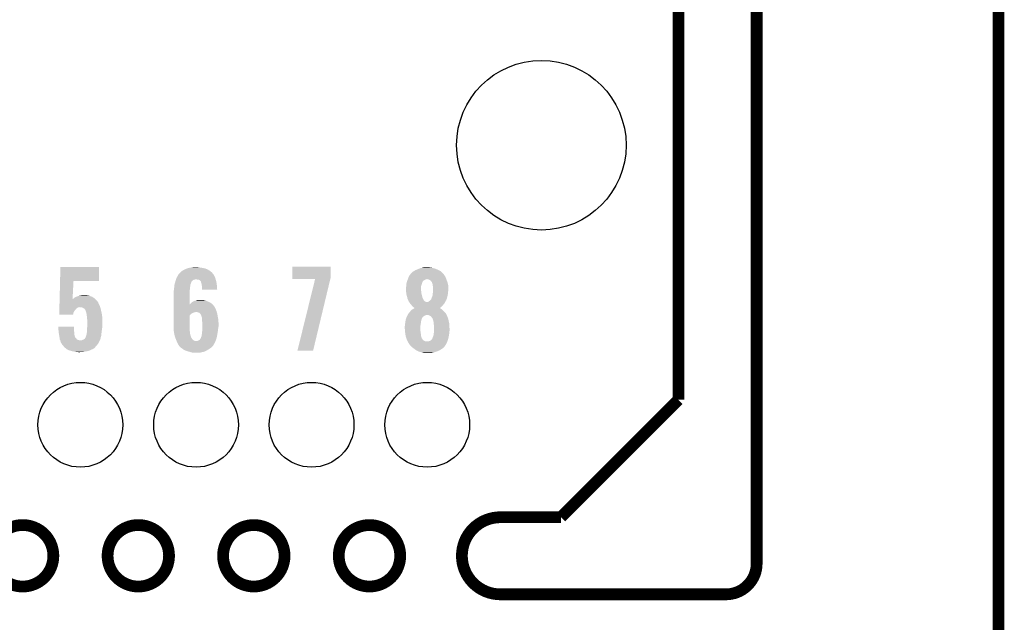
# Model space of a CAD drawing. Extents: x -0.05 to 0.95, y -0.15 to 2.1.
# Tile 31 of 35: x 0.45 to 0.95, y 0.95 to 1.25. Entities that reach past the tile are written whole.
import ezdxf

# ---------------------------------------------------------------- set-up
doc = ezdxf.new("R2010")
doc.units = 0
doc.layers.get('0').update_dxf_attribs({"linetype": 'CONTINUOUS'})
for name, color, linetype in [('HALL_CURRENT_24_V100_GKO', 5, 'CONTINUOUS'), ('HALL_CURRENT_24_V100_GTO', 14, 'CONTINUOUS'), ('HALL_CURRENT_24_V100_GTS', 12, 'CONTINUOUS')]:
    doc.layers.add(name, color=color, linetype=linetype)

# ---------------------------------------------------------------- blocks, each defined once
blk = doc.blocks.new('ROUND_8')
blk.add_circle((0, 0), 0.0433)
blk = doc.blocks.new('ROUND_40')
blk.add_circle((0, 0), 0.02165)

msp = doc.modelspace()

# ---------------------------------------------------------------- linework, layer by layer
at = {"layer": 'HALL_CURRENT_24_V100_GKO', "const_width": 0.006}
for points in [[(0.8265, 0.9764), (0.8265, 2.1)], [(0.7865, 1.06), (0.7865, 2.055)], [(0.95, -0.05), (0.95, 2.01)], [(0.7265, 1), (0.7865, 1.06)], [(0.6956, 1), (0.7265, 1)], [(0.6956, 0.9606), (0.8107, 0.9606)]]:
    msp.add_lwpolyline(points, dxfattribs=at)
for points in [[(0.6956, 1, 1), (0.6956, 0.9606)], [(0.8107, 0.9606, 0.416071), (0.8265, 0.9764)]]:
    msp.add_lwpolyline(points, format="xyb", dxfattribs=at)
for points in [[(0.4358, 0.9803, 1), (0.4672, 0.9803, 1)], [(0.4949, 0.9803, 1), (0.5263, 0.9803, 1)], [(0.5539, 0.9803, 1), (0.5853, 0.9803, 1)], [(0.613, 0.9803, 1), (0.6444, 0.9803, 1)]]:
    msp.add_lwpolyline(points, format="xyb", close=True, dxfattribs=at)
at = {"layer": 'HALL_CURRENT_24_V100_GTO'}
for points in [[(0.47063, 1.1207), (0.4708, 1.1278), (0.4905, 1.1207), (0.4905, 1.1278)], [(0.4708, 1.1278), (0.4708, 1.1278), (0.4905, 1.1278), (0.4708, 1.1278)], [(0.5345, 1.1266), (0.5351, 1.1269), (0.5459, 1.1266), (0.54512, 1.1269)], [(0.5351, 1.1269), (0.53563, 1.1271), (0.54512, 1.1269), (0.5446, 1.1271)], [(0.53563, 1.1271), (0.5359, 1.1272), (0.5446, 1.1271), (0.5441, 1.1272)], [(0.5359, 1.1272), (0.5368, 1.1274), (0.5441, 1.1272), (0.5431, 1.1274)], [(0.5368, 1.1274), (0.5377, 1.1276), (0.5431, 1.1274), (0.5419, 1.1276)], [(0.5377, 1.1276), (0.5388, 1.1278), (0.5419, 1.1276), (0.5409, 1.1278)], [(0.5893, 1.1226), (0.5893, 1.1279), (0.6089, 1.1226), (0.6089, 1.1279)], [(0.5893, 1.1279), (0.5893, 1.1279), (0.6089, 1.1279), (0.5893, 1.1279)], [(0.6534, 1.1267), (0.65392, 1.1269), (0.66292, 1.1267), (0.6624, 1.1269)], [(0.65392, 1.1269), (0.6547, 1.1272), (0.6624, 1.1269), (0.66143, 1.1272)], [(0.6547, 1.1272), (0.65512, 1.1273), (0.66143, 1.1272), (0.6611, 1.1273)], [(0.65512, 1.1273), (0.65597, 1.1275), (0.6611, 1.1273), (0.66, 1.1275)], [(0.65597, 1.1275), (0.6564, 1.1276), (0.66, 1.1275), (0.659, 1.1276)], [(0.6564, 1.1276), (0.6582, 1.1277), (0.659, 1.1276), (0.6587, 1.1277)], [(0.6582, 1.1277), (0.6582, 1.1277), (0.6587, 1.1277), (0.6582, 1.1277)], [(0.5299, 1.1215), (0.53003, 1.1219), (0.55011, 1.1215), (0.55, 1.1219)], [(0.53003, 1.1219), (0.5302, 1.1224), (0.55, 1.1219), (0.54982, 1.1224)], [(0.5302, 1.1224), (0.53056, 1.123), (0.54982, 1.1224), (0.5496, 1.123)], [(0.53056, 1.123), (0.5311, 1.1239), (0.5496, 1.123), (0.5491, 1.1239)], [(0.5311, 1.1241), (0.5316, 1.1245), (0.54893, 1.1241), (0.5486, 1.1245)], [(0.5311, 1.1239), (0.5311, 1.1241), (0.5491, 1.1239), (0.54893, 1.1241)], [(0.5316, 1.1245), (0.53194, 1.1249), (0.5486, 1.1245), (0.5483, 1.1249)], [(0.53194, 1.1249), (0.53203, 1.125), (0.5483, 1.1249), (0.5482, 1.125)], [(0.53203, 1.125), (0.5322, 1.1252), (0.5482, 1.125), (0.54796, 1.1252)], [(0.5322, 1.1252), (0.5331, 1.1259), (0.54796, 1.1252), (0.5471, 1.1259)], [(0.5331, 1.1259), (0.5345, 1.1266), (0.5471, 1.1259), (0.5459, 1.1266)], [(0.5893, 1.1216), (0.5893, 1.1226), (0.60866, 1.1216), (0.6089, 1.1226)], [(0.64829, 1.1216), (0.6485, 1.1222), (0.66796, 1.1216), (0.66771, 1.1222)], [(0.6485, 1.1222), (0.64875, 1.1227), (0.66771, 1.1222), (0.6675, 1.1227)], [(0.64875, 1.1227), (0.6492, 1.1236), (0.6675, 1.1227), (0.667, 1.1236)], [(0.6492, 1.1236), (0.64969, 1.1242), (0.667, 1.1236), (0.6665, 1.1242)], [(0.64969, 1.1242), (0.65002, 1.1246), (0.6665, 1.1242), (0.6662, 1.1246)], [(0.65002, 1.1246), (0.6501, 1.1247), (0.6662, 1.1246), (0.6661, 1.1247)], [(0.6501, 1.1247), (0.6506, 1.1252), (0.6661, 1.1247), (0.66555, 1.1252)], [(0.6506, 1.1252), (0.6513, 1.1257), (0.66555, 1.1252), (0.665, 1.1257)], [(0.6513, 1.1257), (0.6522, 1.1262), (0.665, 1.1257), (0.66407, 1.1262)], [(0.6522, 1.1262), (0.65268, 1.1264), (0.66407, 1.1262), (0.6637, 1.1264)], [(0.65268, 1.1264), (0.6534, 1.1267), (0.6637, 1.1264), (0.66292, 1.1267)], [(0.4704, 1.1115), (0.47063, 1.1207), (0.47701, 1.1115), (0.4775, 1.1207)], [(0.47063, 1.1207), (0.47063, 1.1207), (0.4775, 1.1207), (0.4905, 1.1207)], [(0.52876, 1.116), (0.52886, 1.1168), (0.5369, 1.116), (0.537, 1.1168)], [(0.52886, 1.1168), (0.5289, 1.1171), (0.537, 1.1168), (0.537, 1.1171)], [(0.5289, 1.1171), (0.52893, 1.1174), (0.537, 1.1171), (0.537, 1.1174)], [(0.52893, 1.1174), (0.52898, 1.1178), (0.537, 1.1174), (0.5371, 1.1178)], [(0.52898, 1.1178), (0.52901, 1.1181), (0.5371, 1.1178), (0.5371, 1.1181)], [(0.52901, 1.1181), (0.52909, 1.1188), (0.5371, 1.1181), (0.5372, 1.1188)], [(0.52909, 1.1188), (0.5291, 1.1189), (0.5372, 1.1188), (0.53724, 1.1189)], [(0.5291, 1.1189), (0.52936, 1.1198), (0.53724, 1.1189), (0.5376, 1.1198)], [(0.52936, 1.1198), (0.52954, 1.1204), (0.5376, 1.1198), (0.5378, 1.1204)], [(0.52954, 1.1204), (0.52957, 1.1205), (0.5378, 1.1204), (0.538, 1.1205)], [(0.52957, 1.1205), (0.5296, 1.1206), (0.538, 1.1205), (0.53805, 1.1206)], [(0.5296, 1.1206), (0.52963, 1.1207), (0.53805, 1.1206), (0.5381, 1.1207)], [(0.52963, 1.1207), (0.5298, 1.1212), (0.5381, 1.1207), (0.5387, 1.1212)], [(0.5298, 1.1212), (0.52987, 1.1214), (0.5387, 1.1212), (0.5394, 1.1214)], [(0.52987, 1.1214), (0.5299, 1.1215), (0.5394, 1.1214), (0.5399, 1.1215)], [(0.5408, 1.1214), (0.5401, 1.1215), (0.55014, 1.1214), (0.55011, 1.1215)], [(0.5417, 1.1212), (0.5413, 1.1214), (0.5502, 1.1212), (0.55014, 1.1214)], [(0.5421, 1.1209), (0.5417, 1.1212), (0.55029, 1.1209), (0.5502, 1.1212)], [(0.5425, 1.1205), (0.5421, 1.1209), (0.5504, 1.1205), (0.55029, 1.1209)], [(0.5426, 1.1204), (0.5425, 1.1205), (0.55042, 1.1204), (0.5504, 1.1205)], [(0.5427, 1.1199), (0.5426, 1.1204), (0.55051, 1.1199), (0.55042, 1.1204)], [(0.5429, 1.1192), (0.5427, 1.1199), (0.55064, 1.1192), (0.55051, 1.1199)], [(0.54295, 1.1189), (0.5429, 1.1192), (0.5507, 1.1189), (0.55064, 1.1192)], [(0.5431, 1.1179), (0.54295, 1.1189), (0.55075, 1.1179), (0.5507, 1.1189)], [(0.5431, 1.1169), (0.5431, 1.1179), (0.5508, 1.1169), (0.55075, 1.1179)], [(0.5431, 1.1162), (0.5431, 1.1169), (0.5509, 1.1162), (0.5508, 1.1169)], [(0.5919, 1.0851), (0.6009, 1.1216), (0.5999, 1.0851), (0.60866, 1.1216)], [(0.6473, 1.117), (0.64738, 1.1173), (0.655, 1.117), (0.655, 1.1173)], [(0.6473, 1.1165), (0.6473, 1.117), (0.655, 1.1165), (0.655, 1.117)], [(0.64738, 1.1173), (0.6474, 1.1174), (0.655, 1.1173), (0.65501, 1.1174)], [(0.6474, 1.1174), (0.64748, 1.1181), (0.65501, 1.1174), (0.6551, 1.1181)], [(0.64748, 1.1181), (0.6475, 1.1183), (0.6551, 1.1181), (0.65517, 1.1183)], [(0.6475, 1.1183), (0.64758, 1.1193), (0.65517, 1.1183), (0.6555, 1.1193)], [(0.64758, 1.1193), (0.6476, 1.1195), (0.6555, 1.1193), (0.6555, 1.1195)], [(0.6476, 1.1195), (0.64763, 1.1196), (0.6555, 1.1195), (0.6555, 1.1196)], [(0.64763, 1.1196), (0.64772, 1.1199), (0.6555, 1.1196), (0.6557, 1.1199)], [(0.64772, 1.1199), (0.64778, 1.1201), (0.6557, 1.1199), (0.6558, 1.1201)], [(0.64778, 1.1201), (0.64782, 1.1202), (0.6558, 1.1201), (0.6558, 1.1202)], [(0.64782, 1.1202), (0.64797, 1.1207), (0.6558, 1.1202), (0.6561, 1.1207)], [(0.64797, 1.1207), (0.648, 1.1208), (0.6561, 1.1207), (0.65623, 1.1208)], [(0.648, 1.1208), (0.64807, 1.121), (0.65623, 1.1208), (0.6565, 1.121)], [(0.64807, 1.121), (0.64814, 1.1212), (0.6565, 1.121), (0.657, 1.1212)], [(0.64814, 1.1212), (0.64821, 1.1214), (0.657, 1.1212), (0.6573, 1.1214)], [(0.64821, 1.1214), (0.64825, 1.1215), (0.6573, 1.1214), (0.6576, 1.1215)], [(0.64825, 1.1215), (0.64829, 1.1216), (0.6576, 1.1215), (0.658, 1.1216)], [(0.6587, 1.1215), (0.6582, 1.1216), (0.668, 1.1215), (0.66796, 1.1216)], [(0.6592, 1.1213), (0.6587, 1.1215), (0.66807, 1.1213), (0.668, 1.1215)], [(0.6599, 1.1209), (0.6592, 1.1213), (0.66821, 1.1209), (0.66807, 1.1213)], [(0.6603, 1.1204), (0.6599, 1.1209), (0.66839, 1.1204), (0.66821, 1.1209)], [(0.6605, 1.1202), (0.6603, 1.1204), (0.66846, 1.1202), (0.66839, 1.1204)], [(0.66054, 1.1201), (0.6605, 1.1202), (0.6685, 1.1201), (0.66846, 1.1202)], [(0.6607, 1.1197), (0.66054, 1.1201), (0.6686, 1.1197), (0.6685, 1.1201)], [(0.6609, 1.119), (0.6607, 1.1197), (0.66878, 1.119), (0.6686, 1.1197)], [(0.66098, 1.1185), (0.6609, 1.119), (0.6689, 1.1185), (0.66878, 1.119)], [(0.6611, 1.1178), (0.66098, 1.1185), (0.66894, 1.1178), (0.6689, 1.1185)], [(0.6612, 1.1173), (0.6611, 1.1178), (0.66897, 1.1173), (0.66894, 1.1178)], [(0.6612, 1.1167), (0.6612, 1.1173), (0.669, 1.1167), (0.66897, 1.1173)], [(0.6612, 1.1161), (0.6612, 1.1167), (0.669, 1.1161), (0.669, 1.1167)], [(0.4772, 1.1115), (0.4776, 1.1118), (0.48854, 1.1115), (0.48821, 1.1118)], [(0.4776, 1.1118), (0.4777, 1.1119), (0.48821, 1.1118), (0.4881, 1.1119)], [(0.4777, 1.1119), (0.4779, 1.1121), (0.4881, 1.1119), (0.48779, 1.1121)], [(0.4779, 1.1121), (0.4789, 1.1126), (0.48779, 1.1121), (0.487, 1.1126)], [(0.4789, 1.1126), (0.4795, 1.1128), (0.487, 1.1126), (0.48645, 1.1128)], [(0.4796, 1.1128), (0.4798, 1.1129), (0.48645, 1.1128), (0.48617, 1.1129)], [(0.4798, 1.1129), (0.4802, 1.113), (0.48617, 1.1129), (0.4859, 1.113)], [(0.4802, 1.113), (0.4807, 1.1132), (0.4859, 1.113), (0.4849, 1.1132)], [(0.4812, 1.1132), (0.4819, 1.1133), (0.4849, 1.1132), (0.4842, 1.1133)], [(0.4819, 1.1133), (0.4834, 1.1134), (0.4842, 1.1133), (0.4838, 1.1134)], [(0.5286, 1.1149), (0.52863, 1.1151), (0.53688, 1.1149), (0.5369, 1.1151)], [(0.5286, 1.1141), (0.5286, 1.1149), (0.5368, 1.1141), (0.53688, 1.1149)], [(0.5286, 1.1086), (0.5286, 1.1141), (0.5368, 1.1086), (0.5368, 1.1141)], [(0.52863, 1.1151), (0.5287, 1.1155), (0.5369, 1.1151), (0.5369, 1.1155)], [(0.5287, 1.1155), (0.52876, 1.116), (0.5369, 1.1155), (0.5369, 1.116)], [(0.64735, 1.1159), (0.6473, 1.1165), (0.655, 1.1159), (0.655, 1.1165)], [(0.64738, 1.1155), (0.64735, 1.1159), (0.6551, 1.1155), (0.655, 1.1159)], [(0.6474, 1.1153), (0.64738, 1.1155), (0.65512, 1.1153), (0.6551, 1.1155)], [(0.64748, 1.1144), (0.6474, 1.1153), (0.6552, 1.1144), (0.65512, 1.1153)], [(0.6475, 1.1142), (0.64748, 1.1144), (0.65525, 1.1142), (0.6552, 1.1144)], [(0.64768, 1.1133), (0.6475, 1.1142), (0.6555, 1.1133), (0.65525, 1.1142)], [(0.6477, 1.1132), (0.64768, 1.1133), (0.65552, 1.1132), (0.6555, 1.1133)], [(0.648, 1.1123), (0.6477, 1.1132), (0.65573, 1.1123), (0.65552, 1.1132)], [(0.64804, 1.112), (0.648, 1.1123), (0.6558, 1.112), (0.65573, 1.1123)], [(0.6481, 1.1116), (0.64804, 1.112), (0.65602, 1.1116), (0.6558, 1.112)], [(0.66033, 1.1116), (0.6607, 1.1127), (0.6682, 1.1116), (0.6685, 1.1127)], [(0.6607, 1.1127), (0.661, 1.1134), (0.6685, 1.1127), (0.66864, 1.1134)], [(0.661, 1.1143), (0.66106, 1.1146), (0.66877, 1.1143), (0.6688, 1.1146)], [(0.661, 1.1137), (0.661, 1.1143), (0.6687, 1.1137), (0.66877, 1.1143)], [(0.661, 1.1134), (0.661, 1.1137), (0.66864, 1.1134), (0.6687, 1.1137)], [(0.66106, 1.1146), (0.6612, 1.1153), (0.6688, 1.1146), (0.66889, 1.1153)], [(0.6612, 1.1154), (0.6612, 1.1161), (0.6689, 1.1154), (0.669, 1.1161)], [(0.6612, 1.1153), (0.6612, 1.1154), (0.66889, 1.1153), (0.6689, 1.1154)], [(0.47027, 1.1064), (0.47028, 1.1068), (0.4788, 1.1064), (0.4793, 1.1068)], [(0.47028, 1.1068), (0.47029, 1.1072), (0.4793, 1.1068), (0.4799, 1.1072)], [(0.47029, 1.1073), (0.47032, 1.1084), (0.49116, 1.1073), (0.4907, 1.1084)], [(0.47029, 1.1072), (0.47029, 1.1073), (0.4804, 1.1072), (0.4807, 1.1073)], [(0.47029, 1.1073), (0.47029, 1.1073), (0.4807, 1.1073), (0.4808, 1.1073)], [(0.47029, 1.1072), (0.47029, 1.1072), (0.4799, 1.1072), (0.4804, 1.1072)], [(0.47032, 1.1084), (0.47034, 1.1092), (0.4907, 1.1084), (0.4903, 1.1092)], [(0.47034, 1.1092), (0.47035, 1.1097), (0.4903, 1.1092), (0.4901, 1.1097)], [(0.47035, 1.1097), (0.47036, 1.1098), (0.4901, 1.1097), (0.49, 1.1098)], [(0.47036, 1.1098), (0.47037, 1.1105), (0.49, 1.1098), (0.4896, 1.1105)], [(0.47037, 1.1105), (0.47039, 1.111), (0.4896, 1.1105), (0.4891, 1.111)], [(0.47039, 1.111), (0.4704, 1.1114), (0.4891, 1.111), (0.48865, 1.1114)], [(0.4704, 1.1114), (0.4704, 1.1115), (0.477, 1.1114), (0.4772, 1.1115)], [(0.477, 1.1114), (0.47701, 1.1115), (0.48865, 1.1114), (0.48854, 1.1115)], [(0.4816, 1.1072), (0.4808, 1.1073), (0.4912, 1.1072), (0.49116, 1.1073)], [(0.4822, 1.107), (0.4816, 1.1072), (0.49125, 1.107), (0.4912, 1.1072)], [(0.4832, 1.1064), (0.4822, 1.107), (0.49138, 1.1064), (0.49125, 1.107)], [(0.5286, 1.1077), (0.5286, 1.1086), (0.5494, 1.1077), (0.54866, 1.1086)], [(0.5286, 1.1071), (0.5286, 1.1077), (0.5497, 1.1071), (0.5494, 1.1077)], [(0.5286, 1.1064), (0.5286, 1.1071), (0.5501, 1.1064), (0.5497, 1.1071)], [(0.5368, 1.1086), (0.537, 1.1087), (0.54866, 1.1086), (0.54858, 1.1087)], [(0.537, 1.1087), (0.53706, 1.1088), (0.54858, 1.1087), (0.5485, 1.1088)], [(0.53706, 1.1088), (0.5373, 1.1092), (0.5485, 1.1088), (0.54795, 1.1092)], [(0.5373, 1.1092), (0.53777, 1.1096), (0.54795, 1.1092), (0.5474, 1.1096)], [(0.53777, 1.1096), (0.538, 1.1098), (0.5474, 1.1096), (0.547, 1.1098)], [(0.538, 1.1098), (0.53867, 1.1102), (0.547, 1.1098), (0.5462, 1.1102)], [(0.53867, 1.1102), (0.539, 1.1104), (0.5462, 1.1102), (0.54565, 1.1104)], [(0.5392, 1.1104), (0.5396, 1.1106), (0.54565, 1.1104), (0.5451, 1.1106)], [(0.5396, 1.1106), (0.54, 1.1107), (0.5451, 1.1106), (0.54477, 1.1107)], [(0.54, 1.1107), (0.5406, 1.1109), (0.54477, 1.1107), (0.5441, 1.1109)], [(0.5411, 1.1109), (0.5425, 1.111), (0.5432, 1.1109), (0.5429, 1.111)], [(0.5425, 1.111), (0.5425, 1.111), (0.5429, 1.111), (0.5425, 1.111)], [(0.6484, 1.1111), (0.6481, 1.1116), (0.65629, 1.1111), (0.65602, 1.1116)], [(0.64847, 1.1109), (0.6484, 1.1111), (0.6564, 1.1109), (0.65629, 1.1111)], [(0.6485, 1.1108), (0.64847, 1.1109), (0.65648, 1.1108), (0.6564, 1.1109)], [(0.6485, 1.1107), (0.6485, 1.1108), (0.65655, 1.1107), (0.65648, 1.1108)], [(0.64861, 1.1105), (0.6485, 1.1107), (0.6567, 1.1105), (0.65655, 1.1107)], [(0.64878, 1.1102), (0.64861, 1.1105), (0.6571, 1.1102), (0.6567, 1.1105)], [(0.64889, 1.11), (0.64878, 1.1102), (0.6576, 1.11), (0.6571, 1.1102)], [(0.64894, 1.1099), (0.64889, 1.11), (0.6582, 1.1099), (0.6576, 1.11)], [(0.649, 1.1098), (0.64894, 1.1099), (0.6673, 1.1098), (0.66734, 1.1099)], [(0.64936, 1.1093), (0.649, 1.1098), (0.667, 1.1093), (0.6673, 1.1098)], [(0.6495, 1.1091), (0.64936, 1.1093), (0.66683, 1.1091), (0.667, 1.1093)], [(0.64984, 1.1087), (0.6495, 1.1091), (0.6665, 1.1087), (0.66683, 1.1091)], [(0.6501, 1.1084), (0.64984, 1.1087), (0.66629, 1.1084), (0.6665, 1.1087)], [(0.65043, 1.108), (0.6501, 1.1084), (0.666, 1.108), (0.66629, 1.1084)], [(0.6506, 1.1078), (0.65043, 1.108), (0.6658, 1.1078), (0.666, 1.108)], [(0.651, 1.1074), (0.6506, 1.1078), (0.6654, 1.1074), (0.6658, 1.1078)], [(0.6508, 1.1063), (0.65134, 1.1066), (0.6655, 1.1063), (0.665, 1.1066)], [(0.6514, 1.1071), (0.651, 1.1074), (0.665, 1.1071), (0.6654, 1.1074)], [(0.65134, 1.1066), (0.6517, 1.1068), (0.665, 1.1066), (0.6647, 1.1068)], [(0.6517, 1.1068), (0.6514, 1.1071), (0.6646, 1.1068), (0.665, 1.1071)], [(0.6517, 1.1068), (0.6517, 1.1068), (0.6647, 1.1068), (0.6646, 1.1068)], [(0.6584, 1.1099), (0.6587, 1.11), (0.66734, 1.1099), (0.66738, 1.11)], [(0.6587, 1.11), (0.6591, 1.1103), (0.66738, 1.11), (0.6675, 1.1103)], [(0.6591, 1.1103), (0.65946, 1.1106), (0.6675, 1.1103), (0.6677, 1.1106)], [(0.65946, 1.1106), (0.65958, 1.1107), (0.6677, 1.1106), (0.6678, 1.1107)], [(0.65958, 1.1107), (0.6597, 1.1108), (0.6678, 1.1107), (0.66784, 1.1108)], [(0.6597, 1.1108), (0.66, 1.1111), (0.66784, 1.1108), (0.66798, 1.1111)], [(0.66, 1.1111), (0.6603, 1.1115), (0.66798, 1.1111), (0.66816, 1.1115)], [(0.6603, 1.1115), (0.66033, 1.1116), (0.66816, 1.1115), (0.6682, 1.1116)], [(0.4702, 1.1035), (0.47022, 1.1042), (0.4773, 1.1035), (0.4774, 1.1042)], [(0.47022, 1.1042), (0.47023, 1.1047), (0.4774, 1.1042), (0.4776, 1.1047)], [(0.47023, 1.1047), (0.47025, 1.1057), (0.4776, 1.1047), (0.4782, 1.1057)], [(0.47025, 1.1057), (0.47027, 1.1064), (0.4782, 1.1057), (0.4788, 1.1064)], [(0.4834, 1.106), (0.4832, 1.1064), (0.49148, 1.106), (0.49138, 1.1064)], [(0.48347, 1.1059), (0.4834, 1.106), (0.4915, 1.1059), (0.49148, 1.106)], [(0.4836, 1.1057), (0.48347, 1.1059), (0.49155, 1.1057), (0.4915, 1.1059)], [(0.4837, 1.1055), (0.4836, 1.1057), (0.49159, 1.1055), (0.49155, 1.1057)], [(0.4837, 1.1054), (0.4837, 1.1055), (0.49162, 1.1054), (0.49159, 1.1055)], [(0.484, 1.1046), (0.4837, 1.1054), (0.49181, 1.1046), (0.49162, 1.1054)], [(0.48409, 1.1042), (0.484, 1.1046), (0.4919, 1.1042), (0.49181, 1.1046)], [(0.4842, 1.1037), (0.48409, 1.1042), (0.49197, 1.1037), (0.4919, 1.1042)], [(0.48435, 1.1022), (0.4842, 1.1037), (0.4922, 1.1022), (0.49197, 1.1037)], [(0.4844, 1.1017), (0.48435, 1.1022), (0.4922, 1.1017), (0.4922, 1.1022)], [(0.4845, 1.1009), (0.4844, 1.1017), (0.4922, 1.1009), (0.4922, 1.1017)], [(0.5286, 1.1054), (0.5286, 1.1064), (0.5505, 1.1054), (0.5501, 1.1064)], [(0.5286, 1.1048), (0.5286, 1.1054), (0.55068, 1.1048), (0.5505, 1.1054)], [(0.5286, 1.1047), (0.5286, 1.1048), (0.5395, 1.1047), (0.54, 1.1048)], [(0.5286, 1.1045), (0.5286, 1.1047), (0.5388, 1.1045), (0.5395, 1.1047)], [(0.5286, 1.1042), (0.5286, 1.1045), (0.5381, 1.1042), (0.5388, 1.1045)], [(0.5286, 1.1041), (0.5286, 1.1042), (0.5379, 1.1041), (0.5381, 1.1042)], [(0.5286, 1.1038), (0.5286, 1.1041), (0.5376, 1.1038), (0.5379, 1.1041)], [(0.5286, 1.1034), (0.5286, 1.1038), (0.5371, 1.1034), (0.5376, 1.1038)], [(0.5286, 1.1028), (0.5286, 1.1034), (0.5368, 1.1028), (0.5371, 1.1034)], [(0.5286, 1.0956), (0.5286, 1.1028), (0.5368, 1.0956), (0.5368, 1.1028)], [(0.5411, 1.1046), (0.5406, 1.1048), (0.55075, 1.1046), (0.55068, 1.1048)], [(0.5417, 1.1044), (0.5411, 1.1046), (0.55081, 1.1044), (0.55075, 1.1046)], [(0.542, 1.1041), (0.5417, 1.1044), (0.5509, 1.1041), (0.55081, 1.1044)], [(0.5421, 1.104), (0.542, 1.1041), (0.55092, 1.104), (0.5509, 1.1041)], [(0.5423, 1.1039), (0.5423, 1.104), (0.55094, 1.1039), (0.55092, 1.104)], [(0.5427, 1.1031), (0.5423, 1.1039), (0.55109, 1.1031), (0.55094, 1.1039)], [(0.54292, 1.1025), (0.5427, 1.1031), (0.5512, 1.1025), (0.55109, 1.1031)], [(0.543, 1.1023), (0.54292, 1.1025), (0.55123, 1.1023), (0.5512, 1.1025)], [(0.5431, 1.102), (0.543, 1.1023), (0.55128, 1.102), (0.55123, 1.1023)], [(0.5431, 1.1015), (0.5431, 1.102), (0.55137, 1.1015), (0.55128, 1.102)], [(0.64734, 1.1013), (0.6475, 1.1019), (0.6554, 1.1013), (0.65566, 1.1019)], [(0.6475, 1.1019), (0.64755, 1.102), (0.65566, 1.1019), (0.6557, 1.102)], [(0.64755, 1.102), (0.64775, 1.1024), (0.6557, 1.102), (0.6561, 1.1024)], [(0.64775, 1.1024), (0.64795, 1.1028), (0.6561, 1.1024), (0.6566, 1.1028)], [(0.64795, 1.1028), (0.648, 1.1029), (0.6566, 1.1028), (0.6568, 1.1029)], [(0.648, 1.103), (0.64813, 1.1032), (0.657, 1.103), (0.6575, 1.1032)], [(0.648, 1.1029), (0.648, 1.103), (0.6568, 1.1029), (0.657, 1.103)], [(0.64813, 1.1032), (0.6482, 1.1033), (0.6575, 1.1032), (0.6579, 1.1033)], [(0.6482, 1.1033), (0.6485, 1.1038), (0.66815, 1.1033), (0.6679, 1.1038)], [(0.6485, 1.1038), (0.6489, 1.1044), (0.6679, 1.1038), (0.66745, 1.1044)], [(0.6489, 1.1044), (0.64907, 1.1046), (0.66745, 1.1044), (0.6673, 1.1046)], [(0.64907, 1.1046), (0.6495, 1.1051), (0.6673, 1.1046), (0.6668, 1.1051)], [(0.6495, 1.1051), (0.64967, 1.1053), (0.6668, 1.1051), (0.6666, 1.1053)], [(0.64967, 1.1053), (0.65, 1.1057), (0.6666, 1.1053), (0.66612, 1.1057)], [(0.65, 1.1057), (0.65013, 1.1058), (0.66612, 1.1057), (0.666, 1.1058)], [(0.65013, 1.1058), (0.6508, 1.1063), (0.666, 1.1058), (0.6655, 1.1063)], [(0.6589, 1.1032), (0.6582, 1.1033), (0.6682, 1.1032), (0.66815, 1.1033)], [(0.6595, 1.1029), (0.6589, 1.1032), (0.66835, 1.1029), (0.6682, 1.1032)], [(0.65975, 1.1028), (0.6595, 1.1029), (0.6684, 1.1028), (0.66835, 1.1029)], [(0.66, 1.1027), (0.65975, 1.1028), (0.6685, 1.1027), (0.6685, 1.1028)], [(0.65975, 1.1028), (0.65975, 1.1028), (0.6685, 1.1028), (0.6684, 1.1028)], [(0.6604, 1.1023), (0.66, 1.1027), (0.6685, 1.1023), (0.6685, 1.1027)], [(0.6606, 1.1019), (0.6604, 1.1023), (0.66874, 1.1019), (0.6685, 1.1023)], [(0.6607, 1.1018), (0.6606, 1.1019), (0.6688, 1.1018), (0.66874, 1.1019)], [(0.6608, 1.1017), (0.6607, 1.1018), (0.66883, 1.1017), (0.6688, 1.1018)], [(0.661, 1.1014), (0.6608, 1.1017), (0.6689, 1.1014), (0.66883, 1.1017)], [(0.4698, 1.0962), (0.4698, 1.0974), (0.4777, 1.0962), (0.4777, 1.0974)], [(0.4698, 1.0974), (0.4698, 1.0974), (0.4777, 1.0974), (0.4698, 1.0974)], [(0.4844, 1.0963), (0.48448, 1.097), (0.49209, 1.0963), (0.4922, 1.097)], [(0.48448, 1.097), (0.4845, 1.0972), (0.4922, 1.097), (0.4922, 1.0972)], [(0.4845, 1.0972), (0.4845, 1.1009), (0.4922, 1.0972), (0.4922, 1.1009)], [(0.5432, 1.1009), (0.5431, 1.1015), (0.55147, 1.1009), (0.55137, 1.1015)], [(0.5432, 1.1007), (0.5432, 1.1009), (0.5515, 1.1007), (0.55147, 1.1009)], [(0.5432, 1.1002), (0.5432, 1.1007), (0.55153, 1.1002), (0.5515, 1.1007)], [(0.5433, 1.0989), (0.5432, 1.1002), (0.55159, 1.0989), (0.55153, 1.1002)], [(0.5433, 1.0987), (0.5433, 1.0989), (0.5516, 1.0987), (0.55159, 1.0989)], [(0.5433, 1.0975), (0.5433, 1.0987), (0.5516, 1.0975), (0.5516, 1.0987)], [(0.5433, 1.097), (0.5433, 1.0975), (0.5515, 1.097), (0.5516, 1.0975)], [(0.5433, 1.0963), (0.5433, 1.097), (0.5514, 1.0963), (0.5515, 1.097)], [(0.6467, 1.0973), (0.64673, 1.0975), (0.6547, 1.0973), (0.6547, 1.0975)], [(0.6467, 1.0967), (0.6467, 1.0973), (0.6547, 1.0967), (0.6547, 1.0973)], [(0.64682, 1.0953), (0.6467, 1.0967), (0.6547, 1.0953), (0.6547, 1.0967)], [(0.64673, 1.0975), (0.6468, 1.0979), (0.6547, 1.0975), (0.65474, 1.0979)], [(0.6468, 1.0979), (0.64686, 1.0984), (0.65474, 1.0979), (0.6548, 1.0984)], [(0.64686, 1.0984), (0.6469, 1.0988), (0.6548, 1.0984), (0.65489, 1.0988)], [(0.6469, 1.0988), (0.64695, 1.0993), (0.65489, 1.0988), (0.655, 1.0993)], [(0.64695, 1.0993), (0.647, 1.0998), (0.655, 1.0993), (0.655, 1.0998)], [(0.647, 1.0998), (0.64704, 1.1), (0.655, 1.0998), (0.655, 1.1)], [(0.64704, 1.1), (0.64716, 1.1006), (0.655, 1.1), (0.6552, 1.1006)], [(0.64716, 1.1006), (0.6472, 1.1008), (0.6552, 1.1006), (0.65525, 1.1008)], [(0.6472, 1.1008), (0.64725, 1.101), (0.65525, 1.1008), (0.6553, 1.101)], [(0.64725, 1.101), (0.64734, 1.1013), (0.6553, 1.101), (0.6554, 1.1013)], [(0.661, 1.1013), (0.661, 1.1014), (0.66893, 1.1013), (0.6689, 1.1014)], [(0.66109, 1.101), (0.661, 1.1013), (0.669, 1.101), (0.66893, 1.1013)], [(0.6612, 1.1006), (0.66109, 1.101), (0.66908, 1.1006), (0.669, 1.101)], [(0.66135, 1.1), (0.6612, 1.1006), (0.6692, 1.1), (0.66908, 1.1006)], [(0.6614, 1.0998), (0.66135, 1.1), (0.66925, 1.0998), (0.6692, 1.1)], [(0.6615, 1.0989), (0.6614, 1.0998), (0.6695, 1.0989), (0.66925, 1.0998)], [(0.6616, 1.0982), (0.6615, 1.0989), (0.6695, 1.0982), (0.6695, 1.0989)], [(0.66166, 1.0977), (0.6616, 1.0982), (0.6695, 1.0977), (0.6695, 1.0982)], [(0.6617, 1.0974), (0.66166, 1.0977), (0.66952, 1.0974), (0.6695, 1.0977)], [(0.6617, 1.0963), (0.6617, 1.0974), (0.6696, 1.0963), (0.66952, 1.0974)], [(0.4698, 1.0958), (0.4698, 1.0962), (0.47774, 1.0958), (0.4777, 1.0962)], [(0.46984, 1.0953), (0.4698, 1.0958), (0.4778, 1.0953), (0.47774, 1.0958)], [(0.4699, 1.0945), (0.46984, 1.0953), (0.47785, 1.0945), (0.4778, 1.0953)], [(0.47004, 1.0936), (0.4699, 1.0945), (0.4779, 1.0936), (0.47785, 1.0945)], [(0.4701, 1.0932), (0.47004, 1.0936), (0.47799, 1.0932), (0.4779, 1.0936)], [(0.4702, 1.0927), (0.4701, 1.0932), (0.4781, 1.0927), (0.47799, 1.0932)], [(0.4703, 1.0922), (0.4702, 1.0927), (0.47824, 1.0922), (0.4781, 1.0927)], [(0.47032, 1.092), (0.4703, 1.0922), (0.4783, 1.092), (0.47824, 1.0922)], [(0.47034, 1.0919), (0.47032, 1.092), (0.4783, 1.0919), (0.4783, 1.092)], [(0.4704, 1.0914), (0.47034, 1.0919), (0.4788, 1.0914), (0.4783, 1.0919)], [(0.4834, 1.0915), (0.4837, 1.0918), (0.4913, 1.0915), (0.49139, 1.0918)], [(0.4837, 1.0918), (0.4838, 1.0922), (0.49139, 1.0918), (0.49152, 1.0922)], [(0.4838, 1.0922), (0.484, 1.0928), (0.49152, 1.0922), (0.4917, 1.0928)], [(0.484, 1.0928), (0.4841, 1.0931), (0.4917, 1.0928), (0.49172, 1.0931)], [(0.4841, 1.0931), (0.4843, 1.0942), (0.49172, 1.0931), (0.4918, 1.0942)], [(0.4843, 1.0946), (0.4844, 1.095), (0.49185, 1.0946), (0.49191, 1.095)], [(0.4843, 1.0942), (0.4843, 1.0946), (0.4918, 1.0942), (0.49185, 1.0946)], [(0.4844, 1.0957), (0.4844, 1.0963), (0.492, 1.0957), (0.49209, 1.0963)], [(0.4844, 1.095), (0.4844, 1.0957), (0.49191, 1.095), (0.492, 1.0957)], [(0.52862, 1.0955), (0.5286, 1.0956), (0.5368, 1.0955), (0.5368, 1.0956)], [(0.5287, 1.0951), (0.52862, 1.0955), (0.5369, 1.0951), (0.5368, 1.0955)], [(0.52889, 1.0941), (0.5287, 1.0951), (0.537, 1.0941), (0.5369, 1.0951)], [(0.529, 1.0935), (0.52889, 1.0941), (0.53711, 1.0935), (0.537, 1.0941)], [(0.52912, 1.093), (0.529, 1.0935), (0.5372, 1.093), (0.53711, 1.0935)], [(0.5294, 1.0919), (0.52912, 1.093), (0.5376, 1.0919), (0.5372, 1.093)], [(0.5298, 1.0909), (0.5294, 1.0919), (0.5382, 1.0909), (0.5376, 1.0919)], [(0.5423, 1.0911), (0.5426, 1.0917), (0.5505, 1.0911), (0.55063, 1.0917)], [(0.5426, 1.0918), (0.5427, 1.092), (0.55065, 1.0918), (0.55069, 1.092)], [(0.5426, 1.0917), (0.5426, 1.0918), (0.55063, 1.0917), (0.55065, 1.0918)], [(0.5427, 1.092), (0.5429, 1.0925), (0.55069, 1.092), (0.55079, 1.0925)], [(0.5429, 1.0925), (0.543, 1.093), (0.55079, 1.0925), (0.5509, 1.093)], [(0.543, 1.093), (0.54319, 1.0947), (0.5509, 1.093), (0.5512, 1.0947)], [(0.54319, 1.0947), (0.5432, 1.0948), (0.5512, 1.0947), (0.55121, 1.0948)], [(0.5432, 1.0948), (0.5433, 1.096), (0.55121, 1.0948), (0.55136, 1.096)], [(0.5433, 1.096), (0.5433, 1.0963), (0.55136, 1.096), (0.5514, 1.0963)], [(0.64687, 1.0947), (0.64682, 1.0953), (0.6548, 1.0947), (0.6547, 1.0953)], [(0.6469, 1.0944), (0.64687, 1.0947), (0.65484, 1.0944), (0.6548, 1.0947)], [(0.64697, 1.0939), (0.6469, 1.0944), (0.6549, 1.0939), (0.65484, 1.0944)], [(0.64708, 1.0932), (0.64697, 1.0939), (0.655, 1.0932), (0.6549, 1.0939)], [(0.6472, 1.0924), (0.64708, 1.0932), (0.65509, 1.0924), (0.655, 1.0932)], [(0.64724, 1.0923), (0.6472, 1.0924), (0.6551, 1.0923), (0.65509, 1.0924)], [(0.64748, 1.0916), (0.64724, 1.0923), (0.6554, 1.0916), (0.6551, 1.0923)], [(0.64752, 1.0915), (0.64748, 1.0916), (0.6554, 1.0915), (0.6554, 1.0916)], [(0.66087, 1.0914), (0.661, 1.0916), (0.669, 1.0914), (0.66904, 1.0916)], [(0.661, 1.0919), (0.6612, 1.0923), (0.6691, 1.0919), (0.66918, 1.0923)], [(0.661, 1.0916), (0.661, 1.0919), (0.66904, 1.0916), (0.6691, 1.0919)], [(0.6612, 1.0923), (0.6614, 1.0929), (0.66918, 1.0923), (0.6693, 1.0929)], [(0.6614, 1.0929), (0.6615, 1.0936), (0.6693, 1.0929), (0.6694, 1.0936)], [(0.6615, 1.0936), (0.66159, 1.0943), (0.6694, 1.0936), (0.6695, 1.0943)], [(0.66159, 1.0943), (0.6616, 1.0944), (0.6695, 1.0943), (0.6695, 1.0944)], [(0.6616, 1.0944), (0.66164, 1.0948), (0.6695, 1.0944), (0.6695, 1.0948)], [(0.66164, 1.0948), (0.6617, 1.0953), (0.6695, 1.0948), (0.6696, 1.0953)], [(0.6617, 1.0953), (0.6617, 1.0963), (0.6696, 1.0953), (0.6696, 1.0963)], [(0.47043, 1.0912), (0.4704, 1.0914), (0.479, 1.0912), (0.4788, 1.0914)], [(0.47049, 1.0908), (0.47043, 1.0912), (0.4793, 1.0908), (0.479, 1.0912)], [(0.4705, 1.0907), (0.47049, 1.0908), (0.47955, 1.0907), (0.4793, 1.0908)], [(0.47057, 1.0906), (0.4705, 1.0907), (0.4798, 1.0906), (0.47955, 1.0907)], [(0.4707, 1.0904), (0.47057, 1.0906), (0.4804, 1.0904), (0.4798, 1.0906)], [(0.4707, 1.0903), (0.4707, 1.0904), (0.4811, 1.0903), (0.4804, 1.0904)], [(0.4707, 1.0902), (0.4707, 1.0903), (0.49086, 1.0902), (0.4909, 1.0903)], [(0.47094, 1.0896), (0.4707, 1.0902), (0.4906, 1.0896), (0.49086, 1.0902)], [(0.4711, 1.0892), (0.47094, 1.0896), (0.49038, 1.0892), (0.4906, 1.0896)], [(0.47138, 1.0887), (0.4711, 1.0892), (0.4901, 1.0887), (0.49038, 1.0892)], [(0.4716, 1.0883), (0.47138, 1.0887), (0.4898, 1.0883), (0.4901, 1.0887)], [(0.47194, 1.0879), (0.4716, 1.0883), (0.4895, 1.0879), (0.4898, 1.0883)], [(0.4722, 1.0876), (0.47194, 1.0879), (0.48923, 1.0876), (0.4895, 1.0879)], [(0.4727, 1.087), (0.4722, 1.0876), (0.4887, 1.087), (0.48923, 1.0876)], [(0.4732, 1.0865), (0.4727, 1.087), (0.4882, 1.0865), (0.4887, 1.087)], [(0.4736, 1.0862), (0.4732, 1.0865), (0.4879, 1.0862), (0.4882, 1.0865)], [(0.4813, 1.0903), (0.4817, 1.0904), (0.4909, 1.0903), (0.49095, 1.0904)], [(0.4817, 1.0904), (0.482, 1.0905), (0.49095, 1.0904), (0.491, 1.0905)], [(0.482, 1.0905), (0.4827, 1.0908), (0.491, 1.0905), (0.49115, 1.0908)], [(0.4827, 1.0908), (0.48283, 1.0909), (0.49115, 1.0908), (0.4912, 1.0909)], [(0.48283, 1.0909), (0.4831, 1.0911), (0.4912, 1.0909), (0.49125, 1.0911)], [(0.4831, 1.0911), (0.4833, 1.0913), (0.49125, 1.0911), (0.4913, 1.0913)], [(0.4833, 1.0913), (0.4834, 1.0914), (0.4913, 1.0913), (0.4913, 1.0914)], [(0.4834, 1.0914), (0.4834, 1.0915), (0.4913, 1.0914), (0.4913, 1.0915)], [(0.52996, 1.0905), (0.5298, 1.0909), (0.5386, 1.0905), (0.5382, 1.0909)], [(0.53, 1.0904), (0.52996, 1.0905), (0.53877, 1.0904), (0.5386, 1.0905)], [(0.53008, 1.0902), (0.53, 1.0904), (0.5391, 1.0902), (0.53877, 1.0904)], [(0.53017, 1.09), (0.53008, 1.0902), (0.5396, 1.09), (0.5391, 1.0902)], [(0.53042, 1.0894), (0.53017, 1.09), (0.5498, 1.0894), (0.55005, 1.09)], [(0.53017, 1.09), (0.53017, 1.09), (0.5407, 1.09), (0.5396, 1.09)], [(0.5305, 1.0892), (0.53042, 1.0894), (0.54969, 1.0892), (0.5498, 1.0894)], [(0.5309, 1.0884), (0.5305, 1.0892), (0.54924, 1.0884), (0.54969, 1.0892)], [(0.5311, 1.0881), (0.5309, 1.0884), (0.54907, 1.0881), (0.54924, 1.0884)], [(0.5312, 1.0879), (0.5311, 1.0881), (0.54896, 1.0879), (0.54907, 1.0881)], [(0.5313, 1.0878), (0.5312, 1.0879), (0.5489, 1.0878), (0.54896, 1.0879)], [(0.5313, 1.0877), (0.5313, 1.0878), (0.54885, 1.0877), (0.5489, 1.0878)], [(0.53139, 1.0876), (0.5313, 1.0877), (0.5488, 1.0876), (0.54885, 1.0877)], [(0.5319, 1.087), (0.53139, 1.0876), (0.5482, 1.087), (0.5488, 1.0876)], [(0.5325, 1.0865), (0.5319, 1.087), (0.5477, 1.0865), (0.5482, 1.087)], [(0.53334, 1.0859), (0.5325, 1.0865), (0.5468, 1.0859), (0.5477, 1.0865)], [(0.5407, 1.09), (0.5411, 1.0902), (0.55005, 1.09), (0.55013, 1.0902)], [(0.5411, 1.0902), (0.5416, 1.0904), (0.55013, 1.0902), (0.55021, 1.0904)], [(0.5416, 1.0904), (0.542, 1.0907), (0.55021, 1.0904), (0.55034, 1.0907)], [(0.542, 1.0907), (0.5423, 1.0911), (0.55034, 1.0907), (0.5505, 1.0911)], [(0.64759, 1.0913), (0.64752, 1.0915), (0.6555, 1.0913), (0.6554, 1.0915)], [(0.64769, 1.091), (0.64759, 1.0913), (0.6557, 1.091), (0.6555, 1.0913)], [(0.6478, 1.0907), (0.64769, 1.091), (0.656, 1.0907), (0.6557, 1.091)], [(0.64799, 1.0903), (0.6478, 1.0907), (0.6564, 1.0903), (0.656, 1.0907)], [(0.64813, 1.09), (0.64799, 1.0903), (0.6569, 1.09), (0.6564, 1.0903)], [(0.64822, 1.0898), (0.64813, 1.09), (0.6575, 1.0898), (0.6569, 1.09)], [(0.6485, 1.0892), (0.64822, 1.0898), (0.66822, 1.0892), (0.6685, 1.0898)], [(0.64822, 1.0898), (0.64822, 1.0898), (0.6589, 1.0898), (0.6575, 1.0898)], [(0.64912, 1.0883), (0.6485, 1.0892), (0.6678, 1.0883), (0.66822, 1.0892)], [(0.6494, 1.0879), (0.64912, 1.0883), (0.66752, 1.0879), (0.6678, 1.0883)], [(0.6503, 1.087), (0.6494, 1.0879), (0.6669, 1.087), (0.66752, 1.0879)], [(0.6504, 1.0869), (0.6503, 1.087), (0.6668, 1.0869), (0.6669, 1.087)], [(0.6509, 1.0865), (0.6504, 1.0869), (0.6664, 1.0865), (0.6668, 1.0869)], [(0.6514, 1.0861), (0.6509, 1.0865), (0.66584, 1.0861), (0.6664, 1.0865)], [(0.6589, 1.0898), (0.6593, 1.09), (0.6685, 1.0898), (0.66856, 1.09)], [(0.6593, 1.09), (0.6598, 1.0902), (0.66856, 1.09), (0.66863, 1.0902)], [(0.6598, 1.0902), (0.6602, 1.0905), (0.66863, 1.0902), (0.66872, 1.0905)], [(0.6602, 1.0905), (0.6606, 1.091), (0.66872, 1.0905), (0.66887, 1.091)], [(0.6606, 1.091), (0.66087, 1.0914), (0.66887, 1.091), (0.669, 1.0914)], [(0.4739, 1.0859), (0.4736, 1.0862), (0.4874, 1.0859), (0.4878, 1.0862)], [(0.4736, 1.0862), (0.4736, 1.0862), (0.4878, 1.0862), (0.4879, 1.0862)], [(0.474, 1.0858), (0.4739, 1.0859), (0.48715, 1.0858), (0.4874, 1.0859)], [(0.4742, 1.0857), (0.474, 1.0858), (0.4869, 1.0857), (0.48715, 1.0858)], [(0.475, 1.0853), (0.4742, 1.0857), (0.4861, 1.0853), (0.4869, 1.0857)], [(0.47647, 1.0849), (0.475, 1.0853), (0.4851, 1.0849), (0.4861, 1.0853)], [(0.4772, 1.0847), (0.47647, 1.0849), (0.4838, 1.0847), (0.4851, 1.0849)], [(0.4783, 1.0845), (0.4772, 1.0847), (0.48287, 1.0845), (0.4838, 1.0847)], [(0.4793, 1.0844), (0.4783, 1.0845), (0.4824, 1.0844), (0.48287, 1.0845)], [(0.48, 1.0843), (0.4793, 1.0844), (0.4807, 1.0843), (0.4824, 1.0844)], [(0.5339, 1.0855), (0.53334, 1.0859), (0.54611, 1.0855), (0.5468, 1.0859)], [(0.5346, 1.0852), (0.5339, 1.0855), (0.5456, 1.0852), (0.54611, 1.0855)], [(0.5353, 1.0849), (0.5346, 1.0852), (0.54496, 1.0849), (0.5456, 1.0852)], [(0.5367, 1.0845), (0.5353, 1.0849), (0.5441, 1.0845), (0.54496, 1.0849)], [(0.5381, 1.0841), (0.5367, 1.0845), (0.5422, 1.0841), (0.5441, 1.0845)], [(0.5386, 1.084), (0.5381, 1.0841), (0.5411, 1.084), (0.5422, 1.0841)], [(0.65154, 1.086), (0.6514, 1.0861), (0.6657, 1.086), (0.66584, 1.0861)], [(0.65236, 1.0854), (0.65154, 1.086), (0.6648, 1.0854), (0.6657, 1.086)], [(0.6525, 1.0853), (0.65236, 1.0854), (0.66458, 1.0853), (0.6648, 1.0854)], [(0.6535, 1.0848), (0.6525, 1.0853), (0.6635, 1.0848), (0.66458, 1.0853)], [(0.6545, 1.0844), (0.6535, 1.0848), (0.6623, 1.0844), (0.6635, 1.0848)], [(0.655, 1.0843), (0.6545, 1.0844), (0.662, 1.0843), (0.6623, 1.0844)], [(0.6555, 1.0842), (0.655, 1.0843), (0.66157, 1.0842), (0.662, 1.0843)], [(0.6564, 1.0839), (0.6555, 1.0842), (0.6603, 1.0839), (0.66157, 1.0842)], [(0.6571, 1.0838), (0.6564, 1.0839), (0.6582, 1.0838), (0.6603, 1.0839)]]:
    msp.add_solid(points, dxfattribs=at)

# ---------------------------------------------------------------- block references
at = {"layer": 'HALL_CURRENT_24_V100_GTS'}
for name, p in [('ROUND_8', (0.7165, 1.19)), ('ROUND_40', (0.481, 1.0472)), ('ROUND_40', (0.5401, 1.0472)), ('ROUND_40', (0.5991, 1.0472)), ('ROUND_40', (0.6582, 1.0472))]:
    msp.add_blockref(name, p, dxfattribs=at)

doc.saveas('drawing.dxf')
